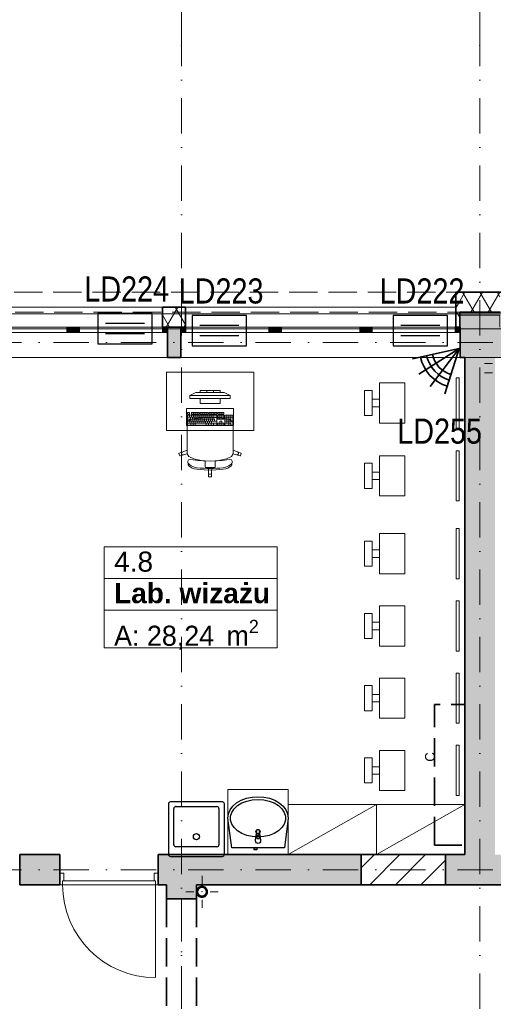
# Model space of a CAD drawing. Header units: millimetres. Extents: x -148444 to 51443, y -4810 to 453290.
# Tile 241 of 256: x 29078 to 33792, y 80517 to 90320. Entities that reach past the tile are written whole.
import ezdxf

# ---------------------------------------------------------------- set-up
doc = ezdxf.new("R2010")
doc.units = ezdxf.units.MM
for name, pattern in [('1', [8, 4, -4]), ('DASHDOTX2', [2, 1, -0.5, 0, -0.5]), ('Krawędzie ukryte', [3.912222, 2.822222, -1.09]), ('Kropki i Kreski', [6.702778, 3.527778, -1.763889, 0, -1.411111])]:
    doc.linetypes.add(name, pattern=pattern)
for name, color, linetype, lineweight in [('!!!SSWiN', 3, 'Continuous', 35), ('!!!SSWiN-opis', 6, 'DASHDOTX2', 18), ('\xa0♦El- odgrom', 30, '1', 35)]:
    doc.layers.add(name, color=color, linetype=linetype, lineweight=lineweight)
for name, color, linetype in [('- A - ocieplenie', 8, 'Continuous'), ('- strefy pomieszczeń', 8, 'Continuous'), ('2D - Rysunki i Obrazki', 8, 'Continuous'), ('ADT KD', 3, 'Continuous'), ('Drzwi Archicad', 8, 'Continuous'), ('Instalacje - Went_Klim', 8, 'Continuous'), ('Instalacje - Wod_Kan', 8, 'Continuous'), ('Konstrukcja - Belki', 8, 'Continuous'), ('Konstrukcja - Siatka mod', 8, 'Continuous'), ('Konstrukcja - Stropy', 8, 'Continuous'), ('Konstrukcja - Ściany nośne wew..P', 8, 'Continuous'), ('Konstrukcja - Ściany zewnętrzne', 8, 'Continuous'), ('Okna Archicada', 8, 'Continuous'), ('PIONY INST', 8, 'Continuous'), ('Wnętrze - Umeblowanie', 8, 'Continuous'), ('Wnętrze - Wyposażenie', 8, 'Continuous')]:
    doc.layers.add(name, color=color, linetype=linetype)
doc.styles.add('GENERATED_STYLE_1', font='ARIALN.TTF')
doc.styles.get("Standard").update_dxf_attribs({"font": 'arial.ttf'})
doc.styles.add('STYL_AUTOMATYCZNY_1', font='arial.ttf')
doc.styles.add('STYL_AUTOMATYCZNY_2', font='arial.ttf')
doc.styles.add('STYL_AUTOMATYCZNY_6', font='txt')
doc.styles.add('STYL_AUTOMATYCZNY_8', font='txt')
pattern_1 = [(60, (-220940.59, 363284.62), (-129.90381, 75), []), (120, (-220940.59, 363284.62), (129.90381, 75), [])]

# ---------------------------------------------------------------- blocks, each defined once
blk = doc.blocks.new('Czujka_PIR+AM')
for q in [(82.3, 47.5), (93.6, 16.5), (82.3, -47.5), (93.6, -16.5)]:
    blk.add_line((0, 0), q)
for radius in [79, 54.6, 66.3]:
    blk.add_arc((0, 0), radius, 330, 30)
blk.add_attdef('ADRES', (135.7, -10.4), '', height=22.5)
blk = doc.blocks.new('sswin')
at = {"layer": 'ADT KD', "color": 3}
for p, q in [((542.7, 300.5), (0, 300.5)), ((0, 300.5), (0, 0)), ((542.7, 0), (542.7, 300.5)), ((465, 200.4), (77.7, 200.4)), ((465, 100.2), (77.7, 100.2)), ((0, 0), (542.7, 0))]:
    blk.add_line(p, q, dxfattribs=at)

msp = doc.modelspace()

# ---------------------------------------------------------------- hatches: boundary and pattern name
at = {"layer": '- A - ocieplenie', "linetype": 'Continuous', "lineweight": 13}
h = msp.add_hatch(dxfattribs=at)
h.set_pattern_fill('Izolacja_miękka_0006', color=8, style=0, pattern_type=2)
h.set_pattern_definition(pattern_1)
h.paths.add_polyline_path([(33418, 87456.9), (33448, 87456.9), (33418, 87606.9)])
h = msp.add_hatch(dxfattribs=at)
h.set_pattern_fill('Izolacja_miękka_0006', color=8, style=0, pattern_type=2)
h.set_pattern_definition(pattern_1)
h.paths.add_polyline_path([(33418, 87606.9), (33458, 87406.9), (33458, 87606.9)])
h = msp.add_hatch(dxfattribs=at)
h.set_pattern_fill('Izolacja_miękka_0006', color=8, style=0, pattern_type=2)
h.set_pattern_definition(pattern_1)
h.paths.add_polyline_path([(33858, 87606.9), (33458, 87606.9), (33458, 87406.9), (33858, 87406.9)])
h = msp.add_hatch(dxfattribs=at)
h.set_pattern_fill('Izolacja_miękka_0006', color=8, style=0, pattern_type=2)
h.set_pattern_definition(pattern_1)
h.paths.add_polyline_path([(30498, 87456.9), (30498, 87256.9), (30728, 87256.9), (30728, 87456.9)])
h = msp.add_hatch(dxfattribs=at)
h.set_pattern_fill('Izolacja_miękka_0006', color=8, style=0, pattern_type=2)
h.set_pattern_definition(pattern_1)
h.paths.add_polyline_path([(33418, 87456.9), (33458, 87256.9), (33458, 87406.9), (33448, 87456.9)])
h = msp.add_hatch(dxfattribs=at)
h.set_pattern_fill('Izolacja_miękka_0006', color=8, style=0, pattern_type=2)
h.set_pattern_definition(pattern_1)
h.paths.add_polyline_path([(33458, 87256.9), (33418, 87456.9), (33418, 87256.9)])
at = {"layer": 'Instalacje - Wod_Kan', "linetype": 'Continuous', "lineweight": 13}
h = msp.add_hatch(color=8, dxfattribs=at)
h.paths.add_polyline_path([(30838, 81636.9, 0.414214), (30893, 81581.9, 0.414214), (30948, 81636.9, 0.414214), (30893, 81691.9, 0.414214)])
h.paths.add_polyline_path([(30893, 81591.9, -1), (30893, 81681.9, -1)], flags=0)
at = {"layer": 'Konstrukcja - Ściany nośne wew..P', "linetype": 'Continuous', "lineweight": 13}
for points in [[(33508, 86956.9), (33508, 82006.9), (33808, 82006.9), (33808, 86956.9)], [(29477.3, 82006.9), (29078, 82006.9), (29078, 81706.9), (29477.3, 81706.9)], [(32478, 82006.9), (30457.3, 82006.9), (30457.3, 81706.9), (32478, 81706.9)], [(33318, 81706.9), (33878, 81706.9), (33878, 82006.9), (33318, 82006.9)], [(30538, 81706.9), (30538, 81566.9), (30838, 81566.9), (30838, 81706.9)]]:
    msp.add_hatch(color=8, dxfattribs=at).paths.add_polyline_path(points)
h = msp.add_hatch(dxfattribs=at)
h.set_pattern_fill('Bloczki_ceramiczne_0006', color=8, style=0, pattern_type=2)
h.set_pattern_definition([(45, (-220940.59, 363284.62), (-127.27922, 127.27922), [])])
h.paths.add_polyline_path([(32478, 82006.9), (32478, 81706.9), (33318, 81706.9), (33318, 82006.9)])
at = {"layer": 'Konstrukcja - Ściany zewnętrzne', "linetype": 'Continuous', "lineweight": 13}
for points in [[(33458, 87376.9), (33458, 87256.9), (33858, 87256.9), (33858, 87376.9)], [(30548, 87256.9), (30548, 86956.9), (30683, 86956.9), (30683, 87256.9)], [(33463, 87256.9), (33463, 86956.9), (33988, 86956.9), (33988, 87256.9)]]:
    msp.add_hatch(color=8, dxfattribs=at).paths.add_polyline_path(points)
at = {"layer": 'Okna Archicada', "linetype": 'Continuous', "lineweight": 13}
for points in [[(29623, 87256.9), (29548, 87256.9), (29548, 87206.9), (29623, 87206.9)], [(29623, 87206.9), (29673, 87206.9), (29673, 87256.9), (29623, 87256.9)], [(30548, 87256.9), (30498, 87256.9), (30498, 87206.9), (30548, 87206.9)], [(30683, 87206.9), (30733, 87206.9), (30733, 87256.9), (30683, 87256.9)], [(31608, 87256.9), (31558, 87256.9), (31558, 87206.9), (31608, 87206.9)], [(31608, 87206.9), (31683, 87206.9), (31683, 87256.9), (31608, 87256.9)], [(32538, 87256.9), (32463, 87256.9), (32463, 87206.9), (32538, 87206.9)], [(32538, 87206.9), (32588, 87206.9), (32588, 87256.9), (32538, 87256.9)], [(33463, 87256.9), (33413, 87256.9), (33413, 87206.9), (33463, 87206.9)]]:
    msp.add_hatch(color=8, dxfattribs=at).paths.add_polyline_path(points)

# ---------------------------------------------------------------- linework, layer by layer
at = {"layer": '- A - ocieplenie', "color": 8, "linetype": 'Continuous', "lineweight": 35, "ltscale": 100}
for p, q in [((30498, 87306.9), (30498, 87456.9)), ((30728, 87306.9), (30728, 87456.9)), ((33418, 87306.9), (33418, 87456.9)), ((30498, 87256.9), (30498, 87306.9)), ((30728, 87256.9), (30728, 87306.9)), ((33418, 87256.9), (33418, 87306.9))]:
    msp.add_line(p, q, dxfattribs=at)
at = {"layer": '- A - ocieplenie', "color": 8, "linetype": 'Krawędzie ukryte', "lineweight": 20, "ltscale": 100, "flags": 128}
for points in [[(37128, 87606.9), (9388, 87606.9)], [(27857.7, 87406.9), (37128, 87406.9)]]:
    msp.add_lwpolyline(points, dxfattribs=at)
at = {"layer": '- A - ocieplenie', "color": 8, "linetype": 'Continuous', "lineweight": 35, "ltscale": 100, "flags": 128}
for points in [[(33418, 87606.9), (33418, 87456.9)], [(33898, 87606.9), (33418, 87606.9)], [(30728, 87456.9), (30498, 87456.9)], [(33458, 87256.9), (33458, 87406.9)], [(33458, 87406.9), (33858, 87406.9)], [(30498, 87256.9), (30728, 87256.9)], [(33418, 87256.9), (33458, 87256.9)]]:
    msp.add_lwpolyline(points, dxfattribs=at)
at = {"layer": '- strefy pomieszczeń', "color": 8, "linetype": 'Continuous', "lineweight": 13, "ltscale": 100}
for p, q in [((29917.4, 85070.1), (31641.4, 85070.1)), ((29917.4, 84755.8), (29917.4, 85070.1)), ((31641.4, 85070.1), (31641.4, 84755.8)), ((31641.4, 84755.8), (29917.4, 84755.8)), ((29917.4, 84755.8), (31641.4, 84755.8)), ((29917.4, 84441.5), (29917.4, 84755.8)), ((31641.4, 84755.8), (31641.4, 84441.5)), ((31641.4, 84441.5), (29917.4, 84441.5)), ((29917.4, 84441.5), (31641.4, 84441.5)), ((29917.4, 84065.1), (29917.4, 84441.5)), ((31641.4, 84441.5), (31641.4, 84065.1)), ((31641.4, 84065.1), (29917.4, 84065.1))]:
    msp.add_line(p, q, dxfattribs=at)
at = {"color": 8, "linetype": 'Continuous', "lineweight": 35, "ltscale": 100, "flags": 128}
for points in [[(33318, 82006.9), (32478, 82006.9)], [(32478, 81706.9), (33318, 81706.9)]]:
    msp.add_lwpolyline(points, dxfattribs=at)
at = {"layer": '2D - Rysunki i Obrazki', "color": 8, "linetype": 'Continuous', "lineweight": 13, "ltscale": 100, "flags": 128}
msp.add_lwpolyline([(31150.5, 82656.9), (31750.5, 82656.9), (31750.5, 82006.9), (31150.5, 82006.9)], close=True, dxfattribs=at)
at = {"layer": 'Drzwi Archicad', "color": 8, "linetype": 'Continuous', "lineweight": 35, "ltscale": 100}
for p, q in [((29477.3, 81821.9), (29477.3, 82006.9)), ((30457.3, 81821.9), (30457.3, 82006.9)), ((29477.3, 81706.9), (29477.3, 81821.9)), ((29477.3, 81706.9), (29477.3, 81821.9)), ((30457.3, 81706.9), (30457.3, 81821.9)), ((30457.3, 81706.9), (30457.3, 81821.9))]:
    msp.add_line(p, q, dxfattribs=at)
at = {"layer": 'Drzwi Archicad', "color": 8, "linetype": 'Continuous', "lineweight": 13, "ltscale": 100}
for p, q in [((29477.3, 81706.9), (29477.3, 81821.9)), ((29477.3, 81821.9), (29517.3, 81821.9)), ((29517.3, 81821.9), (29517.3, 81746.9)), ((30417.3, 81746.9), (30417.3, 81821.9)), ((30417.3, 81821.9), (30457.3, 81821.9)), ((30457.3, 81821.9), (30457.3, 81706.9)), ((29505.3, 81706.9), (29477.3, 81706.9)), ((29517.3, 81746.9), (29505.3, 81746.9)), ((29505.3, 81746.9), (29505.3, 81706.9)), ((30429.3, 81746.9), (29505.3, 81746.9)), ((29505.3, 81746.9), (29505.3, 81706.9)), ((29505.3, 81706.9), (30429.3, 81706.9)), ((30429.3, 81746.9), (30417.3, 81746.9)), ((30429.3, 81706.9), (30429.3, 81746.9)), ((30429.3, 81706.9), (30429.3, 81746.9)), ((30429.3, 81706.9), (30429.3, 80782.9)), ((30457.3, 81706.9), (30429.3, 81706.9))]:
    msp.add_line(p, q, dxfattribs=at)
msp.add_arc((30429.3, 81706.9), 924, 180, 270, dxfattribs=at)
at = {"layer": 'Instalacje - Went_Klim', "color": 8, "linetype": 'Krawędzie ukryte', "lineweight": 35, "ltscale": 100, "flags": 128}
msp.add_lwpolyline([(33208, 82100.7), (33208, 83500.7), (33508, 83500.7), (33508, 82100.7)], close=True, dxfattribs=at)
at = {"layer": 'Instalacje - Wod_Kan', "color": 8, "linetype": 'Continuous', "lineweight": 0, "ltscale": 100}
for p, q in [((30893, 81716.9), (30893, 81796.9)), ((30813, 81636.9), (30733, 81636.9)), ((30973, 81636.9), (31053, 81636.9)), ((30893, 81556.9), (30893, 81476.9))]:
    msp.add_line(p, q, dxfattribs=at)
at = {"layer": 'Instalacje - Wod_Kan', "color": 8, "linetype": 'Continuous', "lineweight": 25, "ltscale": 100, "flags": 128}
msp.add_lwpolyline([(30838, 81636.9, 0.414214), (30893, 81581.9, 0.414214), (30948, 81636.9, 0.414214), (30893, 81691.9, 0.414214)], format="xyb", close=True, dxfattribs=at)
at = {"layer": 'Instalacje - Wod_Kan', "color": 8, "linetype": 'Continuous', "lineweight": 35, "ltscale": 100, "flags": 128}
msp.add_lwpolyline([(30893, 81591.9, -1), (30893, 81681.9, -1)], format="xyb", close=True, dxfattribs=at)
at = {"layer": 'Instalacje - Wod_Kan', "color": 8, "linetype": 'Continuous', "lineweight": 0, "ltscale": 100}
msp.add_point((30893, 81636.9), dxfattribs=at)
at = {"layer": 'Konstrukcja - Belki', "color": 8, "linetype": 'Krawędzie ukryte', "lineweight": 35, "ltscale": 100}
for p, q in [((30538, 81566.9), (30538, 79667.5)), ((30538, 81566.9), (30838, 81566.9)), ((30838, 81566.9), (30838, 79667.5))]:
    msp.add_line(p, q, dxfattribs=at)
at = {"layer": 'Konstrukcja - Belki', "color": 8, "linetype": 'Kropki i Kreski', "lineweight": 13, "ltscale": 100}
msp.add_line((30688, 81566.9), (30688, 79667.5), dxfattribs=at)
at = {"layer": 'Konstrukcja - Siatka mod', "color": 8, "linetype": 'Kropki i Kreski', "lineweight": 13, "ltscale": 100}
for p, q in [((30688, 90062.8), (30688, 91062.8)), ((33658, 90062.8), (33658, 91062.8)), ((30688, 73098), (30688, 90062.8)), ((33658, 73098), (33658, 90062.8)), ((7290.5, 87106.9), (36735, 87106.9)), ((7290.5, 81856.9), (36735, 81856.9))]:
    msp.add_line(p, q, dxfattribs=at)
for p in [(30688, 90062.8), (30688, 90062.8), (33658, 90062.8), (33658, 90062.8)]:
    msp.add_point(p, dxfattribs=at)
at = {"layer": 'Konstrukcja - Stropy', "color": 8, "linetype": 'Continuous', "lineweight": 13, "ltscale": 100, "flags": 128}
msp.add_lwpolyline([(21408, 79526.9), (24708, 79526.9), (24708, 74502.9), (36728, 74476.9), (36778, 86956.9), (9738, 86956.9), (9738, 74326.9), (21408, 74326.9)], close=True, dxfattribs=at)
at = {"layer": 'Konstrukcja - Ściany nośne wew..P', "color": 8, "linetype": 'Continuous', "lineweight": 35, "ltscale": 100}
for p, q in [((29078, 82006.9), (29078, 81706.9)), ((29477.3, 81821.9), (29477.3, 82006.9)), ((30457.3, 81821.9), (30457.3, 82006.9)), ((32478, 82006.9), (32478, 81706.9)), ((33318, 82006.9), (33318, 81706.9)), ((29477.3, 81706.9), (29477.3, 81821.9)), ((30457.3, 81706.9), (30457.3, 81821.9))]:
    msp.add_line(p, q, dxfattribs=at)
at = {"layer": 'Konstrukcja - Ściany nośne wew..P', "color": 8, "linetype": 'Continuous', "lineweight": 35, "ltscale": 100, "flags": 128}
for points in [[(33508, 86956.9), (33508, 82006.9)], [(29477.3, 82006.9), (29078, 82006.9)], [(32478, 82006.9), (30457.3, 82006.9)], [(33508, 82006.9), (33318, 82006.9)], [(29078, 81706.9), (29477.3, 81706.9)], [(30457.3, 81706.9), (30538, 81706.9)], [(30538, 81706.9), (30538, 81566.9)], [(30838, 81706.9), (32478, 81706.9)], [(30838, 81566.9), (30838, 81706.9)], [(33318, 81706.9), (33878, 81706.9)], [(30538, 81566.9), (30838, 81566.9)]]:
    msp.add_lwpolyline(points, dxfattribs=at)
at = {"layer": 'Konstrukcja - Ściany zewnętrzne', "color": 8, "linetype": 'Continuous', "lineweight": 35, "ltscale": 100}
for p, q in [((30548, 87256.9), (30548, 87206.9)), ((30683, 87256.9), (30683, 87206.9)), ((33463, 87256.9), (33463, 87206.9)), ((30548, 87206.9), (30548, 86956.9)), ((30683, 87206.9), (30683, 86956.9)), ((33463, 87206.9), (33463, 86956.9))]:
    msp.add_line(p, q, dxfattribs=at)
at = {"layer": 'Konstrukcja - Ściany zewnętrzne', "color": 8, "linetype": 'Continuous', "lineweight": 13, "ltscale": 100, "flags": 128}
msp.add_lwpolyline([(9588, 87391.9), (9588, 87241.9), (36548, 87241.9), (36548, 87391.9)], close=True, dxfattribs=at)
msp.add_lwpolyline([(33858, 87256.9), (33858, 87376.9), (33458, 87376.9), (33458, 87256.9)], dxfattribs=at)
at = {"layer": 'Konstrukcja - Ściany zewnętrzne', "color": 8, "linetype": 'Continuous', "lineweight": 35, "ltscale": 100, "flags": 128}
for points in [[(30683, 87256.9), (30548, 87256.9)], [(30548, 86956.9), (30683, 86956.9)], [(33463, 86956.9), (33508, 86956.9)]]:
    msp.add_lwpolyline(points, dxfattribs=at)
at = {"layer": 'Okna Archicada', "color": 8, "linetype": 'Continuous', "lineweight": 13, "ltscale": 100}
for p, q in [((27857.7, 87456.9), (30498, 87456.9)), ((30728, 87456.9), (33418, 87456.9)), ((27828, 87256.9), (30548, 87256.9)), ((27857.7, 87256.9), (30498, 87256.9)), ((29548, 87256.9), (28828, 87256.9)), ((29623, 87256.9), (29548, 87256.9)), ((29548, 87256.9), (29548, 87206.9)), ((29673, 87256.9), (29623, 87256.9)), ((29673, 87206.9), (29673, 87256.9)), ((30498, 87256.9), (29673, 87256.9)), ((30548, 87256.9), (30498, 87256.9)), ((30498, 87256.9), (30498, 87206.9)), ((30683, 87256.9), (33463, 87256.9)), ((30733, 87256.9), (30683, 87256.9)), ((30728, 87256.9), (33418, 87256.9)), ((30733, 87206.9), (30733, 87256.9)), ((31558, 87256.9), (30733, 87256.9)), ((31608, 87256.9), (31558, 87256.9)), ((31558, 87256.9), (31558, 87206.9)), ((31683, 87256.9), (31608, 87256.9)), ((31683, 87206.9), (31683, 87256.9)), ((32463, 87256.9), (31683, 87256.9)), ((32538, 87256.9), (32463, 87256.9)), ((32463, 87256.9), (32463, 87206.9)), ((32588, 87256.9), (32538, 87256.9)), ((32588, 87206.9), (32588, 87256.9)), ((33413, 87256.9), (32588, 87256.9)), ((33463, 87256.9), (33413, 87256.9)), ((33413, 87256.9), (33413, 87206.9)), ((28828, 87206.9), (29548, 87206.9)), ((29548, 87206.9), (29623, 87206.9)), ((29623, 87206.9), (29673, 87206.9)), ((29673, 87206.9), (30498, 87206.9)), ((30498, 87206.9), (30548, 87206.9)), ((30683, 87206.9), (30733, 87206.9)), ((30733, 87206.9), (31558, 87206.9)), ((31558, 87206.9), (31608, 87206.9)), ((31608, 87206.9), (31683, 87206.9)), ((31683, 87206.9), (32463, 87206.9)), ((32463, 87206.9), (32538, 87206.9)), ((32538, 87206.9), (32588, 87206.9)), ((32588, 87206.9), (33413, 87206.9)), ((33413, 87206.9), (33463, 87206.9)), ((27828, 86956.9), (30548, 86956.9)), ((30683, 86956.9), (33463, 86956.9))]:
    msp.add_line(p, q, dxfattribs=at)
at = {"layer": 'Okna Archicada', "color": 8, "linetype": 'Continuous', "lineweight": 35, "ltscale": 100}
for p, q in [((30498, 87306.9), (30498, 87456.9)), ((30728, 87306.9), (30728, 87456.9)), ((33418, 87306.9), (33418, 87456.9)), ((30498, 87256.9), (30498, 87306.9)), ((30548, 87256.9), (30548, 87206.9)), ((30548, 87256.9), (30548, 87206.9)), ((30683, 87256.9), (30683, 87206.9)), ((30683, 87256.9), (30683, 87206.9)), ((30728, 87256.9), (30728, 87306.9)), ((33418, 87256.9), (33418, 87306.9)), ((33463, 87256.9), (33463, 87206.9)), ((33463, 87256.9), (33463, 87206.9)), ((30548, 87206.9), (30548, 86956.9)), ((30683, 87206.9), (30683, 86956.9)), ((33463, 87206.9), (33463, 86956.9))]:
    msp.add_line(p, q, dxfattribs=at)
at = {"layer": 'PIONY INST', "color": 8, "linetype": 'Continuous', "lineweight": 0, "ltscale": 100}
for p, q in [((33783.4, 86897.6), (33703.4, 86897.6)), ((33783.4, 86802.6), (33703.4, 86802.6))]:
    msp.add_line(p, q, dxfattribs=at)
at = {"layer": 'Wnętrze - Umeblowanie', "color": 8, "linetype": 'Continuous', "lineweight": 13, "ltscale": 100}
for p, q in [((33423.8, 86753.4), (33423.8, 86253.4)), ((33453.8, 86753.4), (33423.8, 86753.4)), ((33453.8, 86253.4), (33453.8, 86753.4)), ((30772.9, 86579.3), (30832.9, 86609.3)), ((31172.9, 86579.3), (30772.9, 86579.3)), ((30772.9, 86579.3), (30772.9, 86549.3)), ((30832.9, 86609.3), (31112.9, 86609.3)), ((31072.9, 86629.3), (30872.9, 86629.3)), ((30872.9, 86629.3), (30872.9, 86609.3)), ((30872.9, 86609.3), (31072.9, 86609.3)), ((30939.6, 86609.3), (30939.6, 86629.3)), ((31006.2, 86609.3), (31006.2, 86629.3)), ((31072.9, 86609.3), (31072.9, 86629.3)), ((31172.9, 86579.3), (31112.9, 86609.3)), ((31172.9, 86549.3), (31172.9, 86579.3)), ((30772.9, 86549.3), (31172.9, 86549.3)), ((31072.9, 86549.3), (30872.9, 86549.3)), ((30872.9, 86549.3), (30872.9, 86499.3)), ((30872.9, 86499.3), (31072.9, 86499.3)), ((31072.9, 86499.3), (31072.9, 86549.3)), ((30767.3, 86410.3), (30747.7, 86410.3)), ((30747.7, 86410.3), (30747.7, 86390.9)), ((30747.7, 86390.9), (30767.3, 86390.9)), ((31041.5, 86381.2), (30747.7, 86381.2)), ((30747.7, 86381.2), (30747.7, 86284.2)), ((30767.3, 86390.9), (30767.3, 86410.3)), ((30767.3, 86361.8), (30767.3, 86381.2)), ((30865.2, 86410.3), (30786.9, 86410.3)), ((30786.9, 86410.3), (30786.9, 86390.9)), ((30786.9, 86390.9), (30865.2, 86390.9)), ((30786.9, 86361.8), (30786.9, 86381.2)), ((30806.5, 86390.9), (30806.5, 86410.3)), ((30806.5, 86361.8), (30806.5, 86381.2)), ((30826, 86390.9), (30826, 86410.3)), ((30826, 86361.8), (30826, 86381.2)), ((30845.6, 86390.9), (30845.6, 86410.3)), ((30845.6, 86361.8), (30845.6, 86381.2)), ((30865.2, 86390.9), (30865.2, 86410.3)), ((30865.2, 86361.8), (30865.2, 86381.2)), ((30953.3, 86410.3), (30875, 86410.3)), ((30875, 86410.3), (30875, 86390.9)), ((30875, 86390.9), (30953.3, 86390.9)), ((30884.8, 86361.8), (30884.8, 86381.2)), ((30894.6, 86390.9), (30894.6, 86410.3)), ((30904.4, 86361.8), (30904.4, 86381.2)), ((30914.2, 86390.9), (30914.2, 86410.3)), ((30924, 86361.8), (30924, 86381.2)), ((30933.7, 86390.9), (30933.7, 86410.3)), ((30943.5, 86361.8), (30943.5, 86381.2)), ((30953.3, 86390.9), (30953.3, 86410.3)), ((31041.5, 86410.3), (30963.1, 86410.3)), ((30963.1, 86410.3), (30963.1, 86390.9)), ((30963.1, 86390.9), (31041.5, 86390.9)), ((30963.1, 86361.8), (30963.1, 86381.2)), ((30982.7, 86390.9), (30982.7, 86410.3)), ((30982.7, 86361.8), (30982.7, 86381.2)), ((31002.3, 86390.9), (31002.3, 86410.3)), ((31002.3, 86361.8), (31002.3, 86381.2)), ((31021.9, 86390.9), (31021.9, 86410.3)), ((31041.5, 86390.9), (31041.5, 86410.3)), ((31041.5, 86284.2), (31041.5, 86381.2)), ((31110, 86410.3), (31051.2, 86410.3)), ((31051.2, 86410.3), (31051.2, 86390.9)), ((31051.2, 86390.9), (31110, 86390.9)), ((31110, 86381.2), (31051.2, 86381.2)), ((31051.2, 86381.2), (31051.2, 86342.4)), ((31070.8, 86390.9), (31070.8, 86410.3)), ((31070.8, 86342.4), (31070.8, 86381.2)), ((31090.4, 86390.9), (31090.4, 86410.3)), ((31090.4, 86342.4), (31090.4, 86381.2)), ((31110, 86390.9), (31110, 86410.3)), ((31110, 86342.4), (31110, 86381.2)), ((31198.1, 86381.2), (31119.8, 86381.2)), ((31119.8, 86381.2), (31119.8, 86284.2)), ((31139.4, 86303.6), (31139.4, 86381.2)), ((31159, 86284.2), (31159, 86381.2)), ((31178.5, 86284.2), (31178.5, 86381.2)), ((31198.1, 86284.2), (31198.1, 86381.2)), ((30748.2, 86317.5), (30743.6, 86308.9)), ((30743.6, 86308.9), (30743.6, 86277.8)), ((30743.6, 86277.8), (30743.6, 86241.7)), ((30747.7, 86361.8), (31041.5, 86361.8)), ((30747.7, 86342.4), (31017, 86342.4)), ((30747.7, 86323), (31041.5, 86323)), ((30747.7, 86303.6), (31041.5, 86303.6)), ((30747.7, 86284.2), (31041.5, 86284.2)), ((30775, 86338.6), (30748.2, 86317.5)), ((30772.2, 86303.6), (30772.2, 86323)), ((30777.1, 86339.5), (30775, 86338.6)), ((30777.1, 86342.4), (30777.1, 86361.8)), ((30823.1, 86350.2), (30777.1, 86339.5)), ((30782, 86323), (30782, 86342.4)), ((30782, 86284.2), (30782, 86303.6)), ((30791.8, 86303.6), (30791.8, 86323)), ((30796.7, 86342.4), (30796.7, 86361.8)), ((30801.6, 86323), (30801.6, 86342.4)), ((30804, 86284.2), (30804, 86303.6)), ((30811.4, 86303.6), (30811.4, 86323)), ((30816.2, 86342.4), (30816.2, 86361.8)), ((30821.1, 86323), (30821.1, 86342.4)), ((30891.8, 86357.3), (30823.1, 86350.2)), ((30826, 86284.2), (30826, 86303.6)), ((30830.9, 86303.6), (30830.9, 86323)), ((30835.8, 86342.4), (30835.8, 86361.8)), ((30840.7, 86323), (30840.7, 86342.4)), ((30850.5, 86303.6), (30850.5, 86323)), ((30855.4, 86342.4), (30855.4, 86361.8)), ((30860.3, 86323), (30860.3, 86342.4)), ((30870.1, 86303.6), (30870.1, 86323)), ((30875, 86342.4), (30875, 86361.8)), ((30879.9, 86323), (30879.9, 86342.4)), ((30889.7, 86303.6), (30889.7, 86323)), ((30892.9, 86357.4), (30891.8, 86357.3)), ((30972.9, 86359.9), (30892.9, 86357.4)), ((30894.6, 86342.4), (30894.6, 86361.8)), ((30899.5, 86323), (30899.5, 86342.4)), ((30909.3, 86303.6), (30909.3, 86323)), ((30914.2, 86342.4), (30914.2, 86361.8)), ((30919.1, 86323), (30919.1, 86342.4)), ((30928.9, 86303.6), (30928.9, 86323)), ((30933.7, 86342.4), (30933.7, 86361.8)), ((30933.7, 86284.2), (30933.7, 86303.6)), ((30938.6, 86323), (30938.6, 86342.4)), ((30948.4, 86303.6), (30948.4, 86323)), ((30953.3, 86342.4), (30953.3, 86361.8)), ((30958.2, 86323), (30958.2, 86342.4)), ((30958.2, 86284.2), (30958.2, 86303.6)), ((30968, 86303.6), (30968, 86323)), ((30972.9, 86342.4), (30972.9, 86361.8)), ((30972.9, 86359.9), (31052.9, 86357.4)), ((30977.8, 86323), (30977.8, 86342.4)), ((30982.7, 86284.2), (30982.7, 86303.6)), ((30987.6, 86303.6), (30987.6, 86323)), ((30992.5, 86342.4), (30992.5, 86361.8)), ((30997.4, 86323), (30997.4, 86342.4)), ((31007.2, 86284.2), (31007.2, 86303.6)), ((31012.1, 86342.4), (31012.1, 86361.8)), ((31017, 86323), (31017, 86342.4)), ((31051.2, 86361.8), (31110, 86361.8)), ((31051.2, 86342.4), (31110, 86342.4)), ((31070.8, 86303.6), (31051.2, 86303.6)), ((31051.2, 86303.6), (31051.2, 86284.2)), ((31051.2, 86284.2), (31110, 86284.2)), ((31052.9, 86357.4), (31054, 86357.3)), ((31054, 86357.3), (31122.8, 86350.2)), ((31090.4, 86323), (31070.8, 86323)), ((31070.8, 86323), (31070.8, 86303.6)), ((31070.8, 86284.2), (31070.8, 86303.6)), ((31070.8, 86303.6), (31090.4, 86303.6)), ((31090.4, 86303.6), (31090.4, 86323)), ((31110, 86303.6), (31090.4, 86303.6)), ((31090.4, 86284.2), (31090.4, 86303.6)), ((31110, 86284.2), (31110, 86303.6)), ((31119.8, 86361.8), (31198.1, 86361.8)), ((31119.8, 86342.4), (31178.5, 86342.4)), ((31119.8, 86323), (31198.1, 86323)), ((31119.8, 86303.6), (31178.5, 86303.6)), ((31119.8, 86284.2), (31198.1, 86284.2)), ((31122.8, 86350.2), (31168.7, 86339.5)), ((31168.7, 86339.5), (31170.8, 86338.6)), ((31170.8, 86338.6), (31197.6, 86317.5)), ((31197.6, 86317.5), (31202.2, 86308.9)), ((31202.2, 86308.9), (31202.2, 86277.8)), ((31202.2, 86277.8), (31202.2, 86241.7)), ((30743.6, 86241.7), (30743.6, 86032.6)), ((31202.2, 86241.7), (31202.2, 86032.6)), ((33423.8, 86253.4), (33453.8, 86253.4)), ((30664.9, 86005.6), (30662.9, 86001.8)), ((30662.9, 86001.8), (30670.4, 85979)), ((30700.3, 86017), (30664.9, 86005.6)), ((30670.4, 85979), (30674.2, 85977.1)), ((30674.2, 85977.1), (30709.6, 85988.5)), ((30691.5, 86009.5), (30689.9, 86003.9)), ((30689.9, 86003.9), (30690.6, 85998.1)), ((30690.6, 85998.1), (30693.5, 85993)), ((30695.1, 86014.1), (30691.5, 86009.5)), ((30693.5, 85993), (30698.1, 85989.4)), ((30700.3, 86017), (30695.1, 86014.1)), ((30698.1, 85989.4), (30703.7, 85987.8)), ((30743.6, 86032.6), (30700.3, 86017)), ((30703.7, 85987.8), (30709.6, 85988.5)), ((30709.6, 85988.5), (30743.8, 85998.2)), ((30743.6, 85998.4), (30743.6, 86032.6)), ((30743.6, 85998.4), (30743.8, 85998.2)), ((30743.8, 85998.2), (30761.1, 85970.3)), ((31202.1, 85998.2), (31184.7, 85970.3)), ((31202.2, 85998.4), (31202.1, 85998.2)), ((31236.2, 85988.5), (31202.1, 85998.2)), ((31202.2, 85998.4), (31202.2, 86032.6)), ((31202.2, 86032.6), (31245.6, 86017)), ((31242.1, 85987.8), (31236.2, 85988.5)), ((31271.6, 85977.1), (31236.2, 85988.5)), ((31247.8, 85989.4), (31242.1, 85987.8)), ((31245.6, 86017), (31250.7, 86014.1)), ((31245.6, 86017), (31281, 86005.6)), ((31252.4, 85993), (31247.8, 85989.4)), ((31250.7, 86014.1), (31254.4, 86009.5)), ((31255.3, 85998.1), (31252.4, 85993)), ((31254.4, 86009.5), (31255.9, 86003.9)), ((31255.9, 86003.9), (31255.3, 85998.1)), ((31275.5, 85979), (31271.6, 85977.1)), ((31282.9, 86001.8), (31275.5, 85979)), ((31281, 86005.6), (31282.9, 86001.8)), ((33423.8, 86028.4), (33423.8, 85528.4)), ((33453.8, 86028.4), (33423.8, 86028.4)), ((33453.8, 85528.4), (33453.8, 86028.4)), ((30758.2, 85936.8), (30751.5, 85925.2)), ((30751.5, 85925.2), (30754.8, 85889.1)), ((30757.9, 85899.7), (30754.1, 85902.3)), ((30754.8, 85889.1), (30765.4, 85876)), ((30764.2, 85894.6), (30757.9, 85899.7)), ((30775.5, 85939.8), (30758.2, 85936.8)), ((30761.1, 85970.3), (30810.8, 85946.5)), ((30773.2, 85888.4), (30764.2, 85894.6)), ((30765.4, 85876), (30796.4, 85855.9)), ((30784.9, 85878.3), (30773.2, 85888.4)), ((30804.4, 85937.2), (30775.5, 85939.8)), ((30798.1, 85870.6), (30784.9, 85878.3)), ((30849.7, 85931.4), (30804.4, 85937.2)), ((30810.8, 85946.5), (30885.2, 85930.7)), ((30900.6, 85926.7), (30849.7, 85931.4)), ((30885.2, 85930.7), (30922.6, 85928.3)), ((30972.9, 85924.4), (30900.6, 85926.7)), ((30922.6, 85928.3), (30972.9, 85925.1)), ((30922.6, 85928.3), (30922.6, 85889.6)), ((30922.6, 85889.6), (30922.6, 85859.7)), ((31023.2, 85928.3), (30972.9, 85925.1)), ((30972.9, 85924.4), (31045.2, 85926.7)), ((31060.7, 85930.7), (31023.2, 85928.3)), ((31023.2, 85928.3), (31023.2, 85889.6)), ((31023.2, 85889.6), (31023.2, 85859.7)), ((31045.2, 85926.7), (31096.1, 85931.4)), ((31135, 85946.5), (31060.7, 85930.7)), ((31096.1, 85931.4), (31141.5, 85937.2)), ((31184.7, 85970.3), (31135, 85946.5)), ((31141.5, 85937.2), (31170.4, 85939.8)), ((31147.7, 85870.6), (31160.9, 85878.3)), ((31180.5, 85876), (31149.4, 85855.9)), ((31160.9, 85878.3), (31172.6, 85888.4)), ((31170.4, 85939.8), (31187.6, 85936.8)), ((31172.6, 85888.4), (31181.7, 85894.6)), ((31191, 85889.1), (31180.5, 85876)), ((31181.7, 85894.6), (31187.9, 85899.7)), ((31187.6, 85936.8), (31194.3, 85925.2)), ((31187.9, 85899.7), (31191.7, 85902.3)), ((31194.3, 85925.2), (31191, 85889.1)), ((30796.4, 85855.9), (30816.3, 85848.6)), ((30818.4, 85864.4), (30798.1, 85870.6)), ((30816.3, 85848.6), (30842.2, 85843.8)), ((30844.4, 85859.4), (30818.4, 85864.4)), ((30842.2, 85843.8), (30915.4, 85836.9)), ((30874.4, 85855.7), (30844.4, 85859.4)), ((30906.8, 85853.2), (30874.4, 85855.7)), ((30940.2, 85851.7), (30906.8, 85853.2)), ((30915.4, 85836.9), (30972.9, 85834.7)), ((30922.6, 85859.7), (30956, 85859.7)), ((30972.9, 85851.3), (30940.2, 85851.7)), ((30956, 85859.7), (30972.9, 85859.7)), ((30956, 85859.7), (30957.8, 85809.8)), ((30957.8, 85809.8), (30959, 85804.1)), ((30957.8, 85809.8), (30957.8, 85772.9)), ((30959, 85804.1), (30962.2, 85799.2)), ((30962.2, 85799.2), (30967.1, 85796)), ((30967.1, 85796), (30972.9, 85794.8)), ((30989.8, 85859.7), (30972.9, 85859.7)), ((30972.9, 85851.3), (31005.6, 85851.7)), ((31030.4, 85836.9), (30972.9, 85834.7)), ((30978.7, 85796), (30972.9, 85794.8)), ((30983.6, 85799.2), (30978.7, 85796)), ((30986.9, 85804.1), (30983.6, 85799.2)), ((30988, 85809.8), (30986.9, 85804.1)), ((30989.8, 85859.7), (30988, 85809.8)), ((30988, 85809.8), (30988, 85772.9)), ((31023.2, 85859.7), (30989.8, 85859.7)), ((31005.6, 85851.7), (31039, 85853.2)), ((31103.6, 85843.8), (31030.4, 85836.9)), ((31039, 85853.2), (31071.5, 85855.7)), ((31071.5, 85855.7), (31101.4, 85859.4)), ((31101.4, 85859.4), (31127.4, 85864.4)), ((31129.5, 85848.6), (31103.6, 85843.8)), ((31127.4, 85864.4), (31147.7, 85870.6)), ((31149.4, 85855.9), (31129.5, 85848.6)), ((30957.8, 85772.9), (30960.8, 85769.9)), ((30960.8, 85769.9), (30972.9, 85769.9)), ((30985, 85769.9), (30972.9, 85769.9)), ((30988, 85772.9), (30985, 85769.9)), ((33423.8, 85528.4), (33453.8, 85528.4)), ((33423.8, 85252.6), (33423.8, 84752.6)), ((33453.8, 85252.6), (33423.8, 85252.6)), ((33453.8, 84752.6), (33453.8, 85252.6)), ((33423.8, 84752.6), (33453.8, 84752.6)), ((33423.8, 84533.5), (33423.8, 84033.5)), ((33453.8, 84533.5), (33423.8, 84533.5)), ((33453.8, 84033.5), (33453.8, 84533.5)), ((33423.8, 84033.5), (33453.8, 84033.5)), ((33423.8, 83814.3), (33423.8, 83314.3)), ((33453.8, 83814.3), (33423.8, 83814.3)), ((33453.8, 83314.3), (33453.8, 83814.3)), ((33423.8, 83314.3), (33453.8, 83314.3)), ((33423.8, 83095.2), (33423.8, 82595.2)), ((33453.8, 83095.2), (33423.8, 83095.2)), ((33453.8, 82595.2), (33453.8, 83095.2)), ((33423.8, 82595.2), (33453.8, 82595.2)), ((31750.5, 82006.9), (32629.3, 82506.9)), ((32629.3, 82506.9), (32629.3, 82006.9)), ((32629.3, 82006.9), (33508, 82506.9))]:
    msp.add_line(p, q, dxfattribs=at)
at = {"layer": 'Wnętrze - Umeblowanie', "color": 8, "linetype": 'Continuous', "lineweight": 13, "ltscale": 100, "flags": 128}
for points in [[(30538, 86809.5), (31407.8, 86809.5), (31407.8, 86229.3), (30538, 86229.3)], [(32910.1, 86703.4), (32910.1, 86303.4), (32660.1, 86303.4), (32660.1, 86703.4)], [(33423.8, 86753.4), (33423.8, 86253.4), (33453.8, 86253.4), (33453.8, 86753.4)], [(32510.1, 86628.4), (32585.1, 86628.4), (32585.1, 86378.4), (32510.1, 86378.4)], [(32660.1, 86465.9), (32585.1, 86465.9), (32585.1, 86540.9), (32660.1, 86540.9)], [(30737.9, 86449.3), (30737.9, 86279.3), (31207.9, 86279.3), (31207.9, 86449.3)], [(32910.1, 85978.4), (32910.1, 85578.4), (32660.1, 85578.4), (32660.1, 85978.4)], [(33423.8, 86028.4), (33423.8, 85528.4), (33453.8, 85528.4), (33453.8, 86028.4)], [(32510.1, 85903.4), (32585.1, 85903.4), (32585.1, 85653.4), (32510.1, 85653.4)], [(32660.1, 85740.9), (32585.1, 85740.9), (32585.1, 85815.9), (32660.1, 85815.9)], [(32910.1, 85202.6), (32910.1, 84802.6), (32660.1, 84802.6), (32660.1, 85202.6)], [(33423.8, 85252.6), (33423.8, 84752.6), (33453.8, 84752.6), (33453.8, 85252.6)], [(32510.1, 85127.6), (32585.1, 85127.6), (32585.1, 84877.6), (32510.1, 84877.6)], [(32660.1, 84965.1), (32585.1, 84965.1), (32585.1, 85040.1), (32660.1, 85040.1)], [(33423.8, 84533.5), (33423.8, 84033.5), (33453.8, 84033.5), (33453.8, 84533.5)], [(32510.1, 84408.5), (32585.1, 84408.5), (32585.1, 84158.5), (32510.1, 84158.5)], [(32910.1, 84483.5), (32910.1, 84083.5), (32660.1, 84083.5), (32660.1, 84483.5)], [(32660.1, 84246), (32585.1, 84246), (32585.1, 84321), (32660.1, 84321)], [(33423.8, 83814.3), (33423.8, 83314.3), (33453.8, 83314.3), (33453.8, 83814.3)], [(32910.1, 83764.3), (32910.1, 83364.3), (32660.1, 83364.3), (32660.1, 83764.3)], [(32510.1, 83689.3), (32585.1, 83689.3), (32585.1, 83439.3), (32510.1, 83439.3)], [(32660.1, 83526.8), (32585.1, 83526.8), (32585.1, 83601.8), (32660.1, 83601.8)], [(32910.1, 83045.2), (32910.1, 82645.2), (32660.1, 82645.2), (32660.1, 83045.2)], [(33423.8, 83095.2), (33423.8, 82595.2), (33453.8, 82595.2), (33453.8, 83095.2)], [(32510.1, 82970.2), (32585.1, 82970.2), (32585.1, 82720.2), (32510.1, 82720.2)], [(32660.1, 82807.7), (32585.1, 82807.7), (32585.1, 82882.7), (32660.1, 82882.7)], [(33508, 82506.9), (31750.5, 82506.9), (31750.5, 82006.9), (33508, 82006.9)]]:
    msp.add_lwpolyline(points, close=True, dxfattribs=at)
at = {"layer": 'Wnętrze - Wyposażenie', "color": 8, "linetype": 'Continuous', "lineweight": 25, "ltscale": 100}
for p, q in [((31237.7, 82521.1), (31283.1, 82547.7)), ((31283.1, 82547.7), (31335, 82567.5)), ((31288.9, 82521.3), (31338.7, 82540.9)), ((31335, 82567.5), (31391.3, 82579.7)), ((31338.7, 82540.9), (31393.3, 82553)), ((31391.3, 82579.7), (31449.8, 82583.8)), ((31393.3, 82553), (31450.5, 82557.1)), ((31449.8, 82583.8), (31508.3, 82579.7)), ((31450.5, 82557.1), (31507.7, 82553)), ((31507.7, 82553), (31562.4, 82540.9)), ((31508.3, 82579.7), (31564.6, 82567.5)), ((31562.4, 82540.9), (31612.2, 82521.3)), ((31564.6, 82567.5), (31616.5, 82547.7)), ((31616.5, 82547.7), (31661.9, 82521.1)), ((30611.8, 82105.8), (30611.8, 82465.8)), ((30631.8, 82485.8), (31041.8, 82485.8)), ((31061.8, 82465.8), (31061.8, 82105.8)), ((31155.6, 82411.6), (31172.6, 82451.7)), ((31172.6, 82451.7), (31200.4, 82488.7)), ((31189, 82427.7), (31212.4, 82463.4)), ((31200.4, 82488.7), (31237.7, 82521.1)), ((31212.4, 82463.4), (31246.2, 82495.1)), ((31246.2, 82495.1), (31288.9, 82521.3)), ((31612.2, 82521.3), (31654.9, 82495.1)), ((31654.9, 82495.1), (31688.7, 82463.4)), ((31661.9, 82521.1), (31699.2, 82488.7)), ((31688.7, 82463.4), (31712.1, 82427.7)), ((31699.2, 82488.7), (31727, 82451.7)), ((31727, 82451.7), (31744, 82411.6)), ((31149.8, 82369.8), (31155.6, 82411.6)), ((31188.3, 82075.8), (31149.8, 82369.8)), ((31177, 82389.4), (31189, 82427.7)), ((31177, 82350.2), (31177, 82389.4)), ((31189, 82311.9), (31177, 82350.2)), ((31712.1, 82427.7), (31724, 82389.4)), ((31724, 82350.2), (31712.1, 82311.9)), ((31750.5, 82369.8), (31712.7, 82075.8)), ((31724, 82389.4), (31724, 82350.2)), ((31744, 82411.6), (31749.8, 82369.8)), ((31212.4, 82276.2), (31189, 82311.9)), ((31246.2, 82244.5), (31212.4, 82276.2)), ((31688.7, 82276.2), (31654.9, 82244.5)), ((31712.1, 82311.9), (31688.7, 82276.2)), ((31288.9, 82218.3), (31246.2, 82244.5)), ((31338.7, 82198.7), (31288.9, 82218.3)), ((31393.3, 82186.6), (31338.7, 82198.7)), ((31450.5, 82182.6), (31393.3, 82186.6)), ((31436.9, 82182.7), (31436.9, 82167.8)), ((31436.9, 82167.8), (31464.1, 82167.8)), ((31507.7, 82186.6), (31450.5, 82182.6)), ((31464.1, 82167.8), (31464.1, 82182.7)), ((31562.4, 82198.7), (31507.7, 82186.6)), ((31612.2, 82218.3), (31562.4, 82198.7)), ((31654.9, 82244.5), (31612.2, 82218.3)), ((31041.8, 82085.8), (30631.8, 82085.8)), ((31188.5, 82076.3), (31188.3, 82076.3)), ((31188.5, 82076.3), (31188.3, 82076.3)), ((31712.7, 82075.8), (31188.3, 82075.8)), ((31712.7, 82076.3), (31712.5, 82076.3)), ((31712.7, 82076.3), (31712.5, 82076.3))]:
    msp.add_line(p, q, dxfattribs=at)
at = {"layer": 'Wnętrze - Wyposażenie', "color": 8, "linetype": 'Continuous', "lineweight": 25, "ltscale": 100, "flags": 128}
for points in [[(30581.8, 82535.8), (31091.8, 82535.8, -0.414214), (31111.8, 82515.8), (31111.8, 82005.8, -0.414214), (31091.8, 81985.8), (30581.8, 81985.8, -0.414214), (30561.8, 82005.8), (30561.8, 82515.8, -0.414214)], [(31425.5, 82142.9), (31429.5, 82184.9, -0.12102), (31432.8, 82194.4), (31439.4, 82247.3, -0.882566), (31461.6, 82247.3), (31468.3, 82194.4, -0.12102), (31471.5, 82184.9), (31475.5, 82142.9, -1)]]:
    msp.add_lwpolyline(points, format="xyb", close=True, dxfattribs=at)
msp.add_lwpolyline([(31413, 82075.8), (31440, 82075.8), (31440, 82055.8), (31413, 82055.8)], close=True, dxfattribs=at)
at = {"layer": 'Wnętrze - Wyposażenie', "color": 8, "linetype": 'Continuous', "lineweight": 25, "ltscale": 100}
for centre, radius in [((31450.5, 82236.8), 21), ((30836.8, 82185.8), 30)]:
    msp.add_circle(centre, radius, dxfattribs=at)
for centre, radius, start, end in [((30631.8, 82465.8), 20, 90, 180), ((31041.8, 82465.8), 20, 0, 90), ((31450.5, 82183), 21.1, 32.77103, 147.22897), ((31450.5, 82182.7), 13.6, 0, 180), ((30631.8, 82105.8), 20, 180, 270), ((31041.8, 82105.8), 20, 270, 0)]:
    msp.add_arc(centre, radius, start, end, dxfattribs=at)
msp.add_point((30631.8, 82485.8), dxfattribs=at)

# ---------------------------------------------------------------- block references
at = {"layer": '!!!SSWiN', "xscale": -4.999999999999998, "yscale": 5, "zscale": 5, "rotation": 42.69171011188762}
msp.add_blockref('Czujka_PIR+AM', (33452.4, 87046.7), dxfattribs=at)
at = {"layer": '\xa0♦El- odgrom'}
for p in [(29854.6, 87093.5), (30794.6, 87073.5), (32794.6, 87073.5)]:
    msp.add_blockref('sswin', p, dxfattribs=at)

# ---------------------------------------------------------------- texts
at = {"layer": '!!!SSWiN-opis', "linetype": 'Continuous', "char_height": 250, "width": 152.632, "attachment_point": 2, "line_spacing_factor": 0.7, "style": 'GENERATED_STYLE_1'}
for s, insert in [('\\fArial Narrow|b0|i0;\\A1;LD224', (30142.9, 87763.9)), ('\\fArial Narrow|b0|i0;\\A1;LD223', (31082.9, 87743.9)), ('\\fArial Narrow|b0|i0;\\A1;LD222', (33082.9, 87743.9)), ('\\fArial Narrow|b0|i0;\\A1;LD255', (33258, 86348.8))]:
    msp.add_mtext(s, dxfattribs=dict(at, insert=insert))
at = {"layer": '- strefy pomieszczeń', "color": 8, "linetype": 'Continuous', "lineweight": 13, "char_height": 200, "attachment_point": 1}
for s, insert, style in [('\\A1;{\\pql;\\pt0,100;\\fArial|b0|i0|c238|p0;\\W1.000000;4.8\\fArial|b0|i0|c238|p0;\\W1.000000;\\A1{\\H.66x;\\S^  ;}\\fArial|b0|i0|c238|p0;\\W1.000000;\\fArial|b0|i0|c238|p0;\\W1.000000;\\A1{\\H.66x;\\S^  ;}}', (30017.4, 85024.4), 'STYL_AUTOMATYCZNY_1'), ('\\A1;{\\pql;\\pt0,100;\\fArial|b1|i0|c238|p0;\\W1.000000;Lab. wizażu\\fArial|b1|i0|c238|p0;\\W1.000000;\\A1{\\H.66x;\\S^  ;}\\fArial|b1|i0|c238|p0;\\W1.000000;\\fArial|b1|i0|c238|p0;\\W1.000000;\\A1{\\H.66x;\\S^  ;}}', (30017.4, 84710.1), 'STYL_AUTOMATYCZNY_2'), ('\\A1;{\\pql;\\pt0,500;\\fGeneva CE|b0|i0|c0|p0;\\W1.000000;A: 28,24\\fGeneva CE|b0|i0|c0|p0;\\W1.000000;\\A1{\\H.66x;\\S^  ;}\\fGeneva CE|b0|i0|c0|p0;\\W1.000000; m\\fGeneva CE|b0|i0|c0|p0;\\W1.000000;\\A1{\\H.66x;\\S2^  ;}}', (30017.4, 84344.6), 'STYL_AUTOMATYCZNY_6')]:
    msp.add_mtext(s, dxfattribs=dict(at, insert=insert, style=style))
at = {"layer": '2D - Rysunki i Obrazki', "color": 8, "linetype": 'Continuous', "lineweight": 35, "insert": (33213.1, 82979.3), "char_height": 98.407, "attachment_point": 8, "rotation": 90, "style": 'STYL_AUTOMATYCZNY_8'}
msp.add_mtext('\\A1;{\\pqc;\\fF1|b0|i0|c0|p0;\\W1.000000;C}', dxfattribs=at)

doc.saveas('drawing.dxf')
